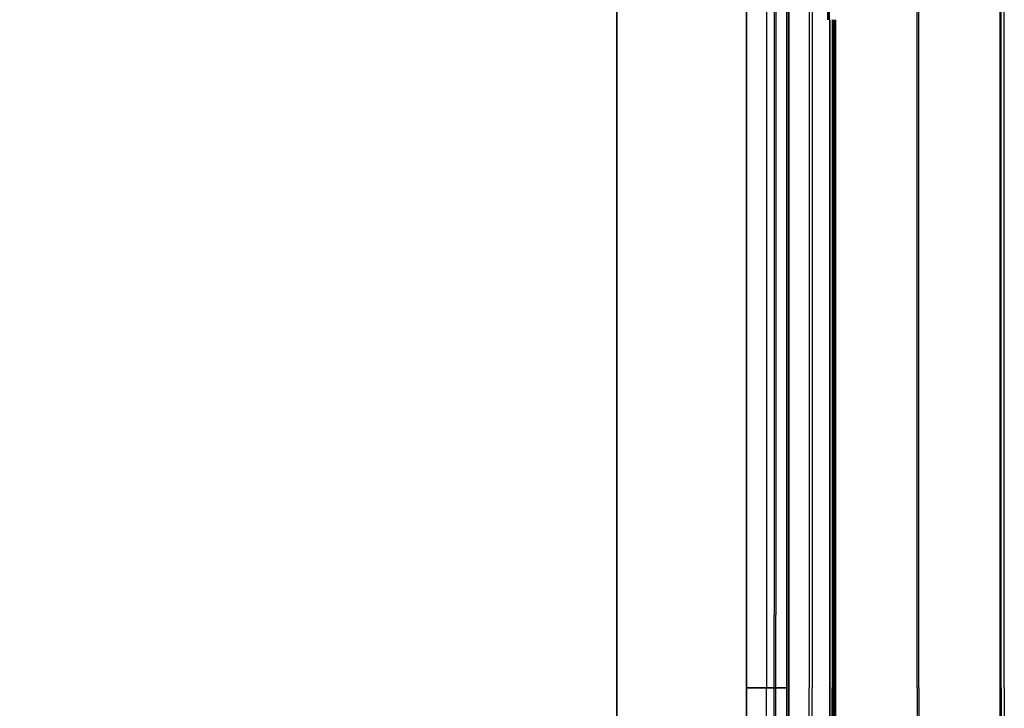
# Model space of a CAD drawing. Header units: millimetres. Extents: x -1690 to 192, y -898 to 54.
# Tile 209 of 256: x -279 to 181, y -432 to -111. Entities that reach past the tile are written whole.
import ezdxf

# ---------------------------------------------------------------- set-up
doc = ezdxf.new("R2010")
doc.units = ezdxf.units.MM
doc.header["$MEASUREMENT"] = 0
doc.layers.add('OVIDIO 186x93x72h', color=7, linetype='Continuous')

msp = doc.modelspace()

# ---------------------------------------------------------------- linework, layer by layer
at = {"layer": 'OVIDIO 186x93x72h', "extrusion": (1, 0, 0)}
for points in [[(-422.09, 717.37), (27.59, 717.37)], [(27.59, 717.37), (-422.09, 717.37)], [(-422.09, 715.08), (27.21, 715.08)], [(27.21, 715.08), (-422.09, 715.08)], [(-110.51, 679.61), (-47.26, 679.61)], [(-47.26, 679.61), (-110.51, 679.61)], [(-58.76, 715.96), (-422.09, 715.96)], [(-422.09, 715.96), (-58.76, 715.96)], [(-422.09, 715.87), (-422.09, 717.37)], [(-422.09, 717.37), (-422.09, 715.87)], [(-422.09, 715.96), (-785.42, 715.96)], [(-785.42, 715.96), (-422.09, 715.96)], [(-871.77, 717.37), (-422.09, 717.37)], [(-422.09, 717.37), (-871.77, 717.37)], [(-871.39, 715.08), (-422.09, 715.08)], [(-422.09, 715.08), (-871.39, 715.08)]]:
    msp.add_lwpolyline(points, dxfattribs=at)
at = {"layer": 'OVIDIO 186x93x72h'}
for points in [[(178.77, 27.59), (178.77, -422.09)], [(178.77, -422.09), (178.77, 27.59)], [(179.26, -422.09), (179.26, 27.59)], [(180.72, -422.09), (180.72, 27.59)], [(140.17, -422.09), (140.17, -45.07)], [(140.84, -422.09), (140.84, -45.07)], [(89.79, -48.19), (89.79, -422.09)], [(91.13, -48.19), (91.13, -422.09)], [(98.43, -47.26), (98.43, -110.51)], [(98.43, -110.51), (98.43, -47.26)], [(99.1, -47.26), (99.1, -110.51)], [(73.43, -54.65), (73.43, -388.07)], [(74.15, -54.65), (74.15, -388.07)], [(80.25, -58.76), (80.25, -422.09)], [(80.25, -422.09), (80.25, -58.76)], [(79.31, -422.09), (79.31, -60.16)], [(79.31, -422.09), (79.31, -60.16)], [(79.31, -60.16), (79.31, -422.09)], [(79.31, -60.16), (79.31, -422.09)], [(69.87, -69.52), (69.87, -422.09)], [(69.87, -69.52), (69.87, -422.09)], [(60.43, -422.09), (60.43, -83.93)], [(60.43, -83.93), (60.43, -422.09)], [(60.43, -83.93), (60.43, -422.09)], [(60.43, -83.93), (60.43, -422.09)], [(60.43, -422.09), (60.43, -83.93)], [(99.32, -110.51), (99.32, -422.09)], [(99.32, -422.09), (99.32, -110.51)], [(100.48, -110.51), (100.48, -422.09)], [(100.67, -422.09), (100.67, -110.51)], [(100.67, -110.51), (100.67, -422.09)], [(100.95, -110.51), (100.95, -422.09)], [(101.34, -422.09), (101.34, -110.51)], [(101.34, -110.51), (101.34, -422.09)], [(102.01, -110.51), (102.01, -422.09)], [(102.01, -422.09), (102.01, -110.51)], [(73.43, -721.5), (73.43, -388.07)], [(74.15, -721.5), (74.15, -388.07)], [(60.43, -422.09), (79.31, -422.09)], [(79.31, -422.09), (60.43, -422.09)], [(60.43, -760.25), (60.43, -422.09)], [(60.43, -422.09), (79.31, -422.09)], [(60.43, -422.09), (60.43, -760.25)], [(60.43, -760.25), (60.43, -422.09)], [(60.43, -760.25), (60.43, -422.09)], [(79.31, -422.09), (60.43, -422.09)], [(60.43, -422.09), (60.43, -760.25)], [(69.87, -774.66), (69.87, -422.09)], [(69.87, -774.66), (69.87, -422.09)], [(79.31, -422.09), (79.31, -784.02)], [(79.31, -422.09), (79.31, -784.02)], [(79.31, -784.02), (79.31, -422.09)], [(79.31, -784.02), (79.31, -422.09)], [(80.25, -785.42), (80.25, -422.09)], [(80.25, -422.09), (80.25, -785.42)], [(89.79, -795.99), (89.79, -422.09)], [(91.13, -795.99), (91.13, -422.09)], [(99.32, -733.67), (99.32, -422.09)], [(99.32, -422.09), (99.32, -733.67)], [(100.48, -733.67), (100.48, -422.09)], [(100.67, -422.09), (100.67, -733.67)], [(100.67, -733.67), (100.67, -422.09)], [(100.95, -733.67), (100.95, -422.09)], [(101.34, -422.09), (101.34, -733.67)], [(101.34, -733.67), (101.34, -422.09)], [(102.01, -422.09), (102.01, -733.67)], [(102.01, -733.67), (102.01, -422.09)], [(140.17, -422.09), (140.17, -799.12)], [(140.84, -422.09), (140.84, -799.12)], [(178.77, -422.09), (178.77, -871.77)], [(178.77, -871.77), (178.77, -422.09)], [(179.26, -422.09), (179.26, -871.77)], [(180.72, -422.09), (180.72, -871.77)]]:
    msp.add_lwpolyline(points, dxfattribs=at)
at = {"layer": 'OVIDIO 186x93x72h', "extrusion": (-0.108979, -0.202852, 0.973126)}
for points in [[(145.39, 110.08), (145.39, 270.73)], [(145.39, 270.73), (145.39, 110.08)]]:
    msp.add_lwpolyline(points, dxfattribs=at)
at = {"layer": 'OVIDIO 186x93x72h', "extrusion": (1, -9.4522e-07, 0)}
for points in [[(27.21, 716.43), (-422.09, 716.43)], [(-422.09, 716.43), (27.21, 716.43)]]:
    msp.add_lwpolyline(points, dxfattribs=at)
at = {"layer": 'OVIDIO 186x93x72h', "extrusion": (0, 1, 0)}
for points in [[(-98.43, 678.94), (-99.32, 677.15)], [(-99.77, 679.61), (-98.43, 678.94)], [(-99.32, 677.15), (-98.43, 678.94)], [(-98.43, 678.94), (-99.77, 679.61)], [(-98.88, 678.04), (-100.22, 678.72)], [(-99.1, 679.27), (-99.99, 677.49)], [(-99.32, 677.15), (-99.34, 677.11), (-99.37, 677.07), (-99.39, 677.03), (-99.41, 676.99), (-99.44, 676.95), (-99.46, 676.92), (-99.49, 676.88), (-99.52, 676.84), (-99.55, 676.8), (-99.58, 676.76), (-99.61, 676.73), (-99.64, 676.69), (-99.67, 676.66), (-99.71, 676.62), (-99.74, 676.59), (-99.78, 676.55), (-99.82, 676.52), (-99.85, 676.49), (-99.89, 676.46), (-99.93, 676.43), (-99.98, 676.4), (-100.02, 676.37), (-100.06, 676.34), (-100.1, 676.32), (-100.15, 676.29), (-100.19, 676.27), (-100.24, 676.24), (-100.29, 676.22), (-100.33, 676.2), (-100.38, 676.18), (-100.43, 676.16), (-100.48, 676.15), (-100.53, 676.13), (-100.58, 676.12), (-100.63, 676.1), (-100.68, 676.09), (-100.73, 676.08), (-100.78, 676.07), (-100.83, 676.06), (-100.88, 676.06), (-100.93, 676.05), (-100.98, 676.05), (-101.03, 676.05), (-101.09, 676.04), (-101.14, 676.04), (-101.19, 676.05), (-101.24, 676.05), (-101.29, 676.05), (-101.34, 676.06), (-101.38, 676.06), (-101.43, 676.07), (-101.48, 676.08), (-101.53, 676.09), (-101.57, 676.1), (-101.62, 676.11), (-101.67, 676.12), (-101.71, 676.14), (-101.76, 676.15), (-101.8, 676.17), (-101.84, 676.18), (-101.88, 676.2), (-101.93, 676.22), (-101.97, 676.24), (-102.01, 676.26)], [(-100.67, 677.82), (-99.32, 677.15)], [(-102.01, 676.26), (-101.97, 676.24), (-101.93, 676.22), (-101.88, 676.2), (-101.84, 676.18), (-101.8, 676.17), (-101.76, 676.15), (-101.71, 676.14), (-101.67, 676.12), (-101.62, 676.11), (-101.57, 676.1), (-101.53, 676.09), (-101.48, 676.08), (-101.43, 676.07), (-101.38, 676.06), (-101.34, 676.06), (-101.29, 676.05), (-101.24, 676.05), (-101.19, 676.05), (-101.14, 676.04), (-101.09, 676.04), (-101.03, 676.05), (-100.98, 676.05), (-100.93, 676.05), (-100.88, 676.06), (-100.83, 676.06), (-100.78, 676.07), (-100.73, 676.08), (-100.68, 676.09), (-100.63, 676.1), (-100.58, 676.12), (-100.53, 676.13), (-100.48, 676.15), (-100.43, 676.16), (-100.38, 676.18), (-100.33, 676.2), (-100.29, 676.22), (-100.24, 676.24), (-100.19, 676.27), (-100.15, 676.29), (-100.1, 676.32), (-100.06, 676.34), (-100.02, 676.37), (-99.98, 676.4), (-99.93, 676.43), (-99.89, 676.46), (-99.85, 676.49), (-99.82, 676.52), (-99.78, 676.55), (-99.74, 676.59), (-99.71, 676.62), (-99.67, 676.66), (-99.64, 676.69), (-99.61, 676.73), (-99.58, 676.76), (-99.55, 676.8), (-99.52, 676.84), (-99.49, 676.88), (-99.46, 676.92), (-99.44, 676.95), (-99.41, 676.99), (-99.39, 677.03), (-99.37, 677.07), (-99.34, 677.11), (-99.32, 677.15)], [(-99.32, 677.15), (-100.67, 677.82)], [(-100.67, 677.82), (-99.77, 679.61)], [(-99.77, 679.61), (-100.67, 677.82)], [(-100.01, 676.38), (-101.56, 677.15)], [(-100.22, 677.6), (-100.99, 676.05)], [(-101.34, 677.6), (-101.33, 677.59), (-101.32, 677.59), (-101.31, 677.58), (-101.3, 677.58), (-101.28, 677.57), (-101.27, 677.57), (-101.26, 677.57), (-101.25, 677.56), (-101.24, 677.56), (-101.23, 677.56), (-101.22, 677.56), (-101.2, 677.55), (-101.19, 677.55), (-101.18, 677.55), (-101.17, 677.55), (-101.16, 677.55), (-101.14, 677.55), (-101.13, 677.54), (-101.12, 677.54), (-101.11, 677.54), (-101.09, 677.54), (-101.08, 677.55), (-101.07, 677.55), (-101.06, 677.55), (-101.04, 677.55), (-101.03, 677.55), (-101.02, 677.55), (-101, 677.56), (-100.99, 677.56), (-100.98, 677.56), (-100.97, 677.57), (-100.95, 677.57), (-100.94, 677.57), (-100.93, 677.58), (-100.92, 677.58), (-100.91, 677.59), (-100.89, 677.59), (-100.88, 677.6), (-100.87, 677.61), (-100.86, 677.61), (-100.85, 677.62), (-100.84, 677.63), (-100.83, 677.63), (-100.82, 677.64), (-100.81, 677.65), (-100.8, 677.66), (-100.79, 677.66), (-100.78, 677.67), (-100.77, 677.68), (-100.76, 677.69), (-100.75, 677.7), (-100.74, 677.71), (-100.74, 677.72), (-100.73, 677.72), (-100.72, 677.73), (-100.71, 677.74), (-100.71, 677.75), (-100.7, 677.76), (-100.69, 677.77), (-100.69, 677.78), (-100.68, 677.79), (-100.68, 677.8), (-100.67, 677.81), (-100.67, 677.82)], [(-100.67, 677.82), (-100.67, 677.81), (-100.68, 677.8), (-100.68, 677.79), (-100.69, 677.78), (-100.69, 677.77), (-100.7, 677.76), (-100.71, 677.75), (-100.71, 677.74), (-100.72, 677.73), (-100.73, 677.72), (-100.74, 677.72), (-100.74, 677.71), (-100.75, 677.7), (-100.76, 677.69), (-100.77, 677.68), (-100.78, 677.67), (-100.79, 677.66), (-100.8, 677.66), (-100.81, 677.65), (-100.82, 677.64), (-100.83, 677.63), (-100.84, 677.63), (-100.85, 677.62), (-100.86, 677.61), (-100.87, 677.61), (-100.88, 677.6), (-100.89, 677.59), (-100.91, 677.59), (-100.92, 677.58), (-100.93, 677.58), (-100.94, 677.57), (-100.95, 677.57), (-100.97, 677.57), (-100.98, 677.56), (-100.99, 677.56), (-101, 677.56), (-101.02, 677.55), (-101.03, 677.55), (-101.04, 677.55), (-101.06, 677.55), (-101.07, 677.55), (-101.08, 677.55), (-101.09, 677.54), (-101.11, 677.54), (-101.12, 677.54), (-101.13, 677.54), (-101.14, 677.55), (-101.16, 677.55), (-101.17, 677.55), (-101.18, 677.55), (-101.19, 677.55), (-101.2, 677.55), (-101.22, 677.56), (-101.23, 677.56), (-101.24, 677.56), (-101.25, 677.56), (-101.26, 677.57), (-101.27, 677.57), (-101.28, 677.57), (-101.3, 677.58), (-101.31, 677.58), (-101.32, 677.59), (-101.33, 677.59), (-101.34, 677.6)], [(-105.01, 679.43), (-101.34, 677.6)], [(-101.34, 677.6), (-102.01, 676.26)], [(-101.34, 677.6), (-105.01, 679.43)], [(-102.01, 676.26), (-101.34, 677.6)], [(-101.67, 676.93), (-105.34, 678.76)], [(-102.01, 676.26), (-105.68, 678.09)], [(-105.68, 678.09), (-102.01, 676.26)], [(-103.84, 677.17), (-103.17, 678.51)], [(-105.01, 679.43), (-105.68, 678.09)], [(-105.68, 678.09), (-105.01, 679.43)], [(-178.77, 718.87), (749.11, 718.87)], [(749.11, 717.37), (-178.77, 717.37)], [(749.11, 718.87), (-178.77, 718.87)], [(-178.77, 717.37), (749.11, 717.37)], [(-80.25, 715.29), (-80.24, 715.32), (-80.22, 715.35), (-80.2, 715.38), (-80.18, 715.41), (-80.16, 715.44), (-80.14, 715.47), (-80.12, 715.5), (-80.09, 715.53), (-80.07, 715.55), (-80.05, 715.57), (-80.04, 715.58), (-80.03, 715.59), (-80.01, 715.61), (-80, 715.62), (-79.99, 715.63), (-79.97, 715.64), (-79.96, 715.65), (-79.94, 715.66), (-79.93, 715.68), (-79.91, 715.69), (-79.9, 715.7), (-79.88, 715.71), (-79.87, 715.72), (-79.85, 715.73), (-79.83, 715.74), (-79.82, 715.74), (-79.8, 715.75), (-79.78, 715.76), (-79.77, 715.77), (-79.75, 715.78), (-79.73, 715.79), (-79.72, 715.79), (-79.7, 715.8), (-79.68, 715.81), (-79.66, 715.81), (-79.65, 715.82), (-79.63, 715.82), (-79.59, 715.84), (-79.56, 715.84), (-79.52, 715.85), (-79.49, 715.86), (-79.45, 715.86), (-79.42, 715.87), (-79.38, 715.87), (-79.35, 715.87), (-79.31, 715.87)], [(-79.31, 717.37), (-79.4, 717.37), (-79.48, 717.37), (-79.57, 717.36), (-79.65, 717.35), (-79.74, 717.34), (-79.82, 717.32), (-79.91, 717.3), (-80, 717.28), (-80.08, 717.25), (-80.12, 717.24), (-80.17, 717.23), (-80.21, 717.21), (-80.25, 717.19), (-80.29, 717.18), (-80.33, 717.16), (-80.37, 717.14), (-80.42, 717.12), (-80.46, 717.1), (-80.5, 717.08), (-80.54, 717.06), (-80.58, 717.04), (-80.61, 717.02), (-80.65, 716.99), (-80.69, 716.97), (-80.73, 716.94), (-80.77, 716.92), (-80.8, 716.89), (-80.84, 716.87), (-80.88, 716.84), (-80.91, 716.81), (-80.95, 716.78), (-80.98, 716.75), (-81.01, 716.72), (-81.05, 716.69), (-81.08, 716.66), (-81.11, 716.63), (-81.14, 716.6), (-81.2, 716.53), (-81.26, 716.47), (-81.32, 716.4), (-81.37, 716.33), (-81.42, 716.26), (-81.47, 716.19), (-81.51, 716.11), (-81.55, 716.04), (-81.59, 715.96)], [(-81.59, 715.96), (-81.55, 716.04), (-81.51, 716.11), (-81.47, 716.19), (-81.42, 716.26), (-81.37, 716.33), (-81.32, 716.4), (-81.26, 716.47), (-81.2, 716.53), (-81.14, 716.6), (-81.11, 716.63), (-81.08, 716.66), (-81.05, 716.69), (-81.01, 716.72), (-80.98, 716.75), (-80.95, 716.78), (-80.91, 716.81), (-80.88, 716.84), (-80.84, 716.87), (-80.8, 716.89), (-80.77, 716.92), (-80.73, 716.94), (-80.69, 716.97), (-80.65, 716.99), (-80.61, 717.02), (-80.58, 717.04), (-80.54, 717.06), (-80.5, 717.08), (-80.46, 717.1), (-80.42, 717.12), (-80.37, 717.14), (-80.33, 717.16), (-80.29, 717.18), (-80.25, 717.19), (-80.21, 717.21), (-80.17, 717.23), (-80.12, 717.24), (-80.08, 717.25), (-80, 717.28), (-79.91, 717.3), (-79.82, 717.32), (-79.74, 717.34), (-79.65, 717.35), (-79.57, 717.36), (-79.48, 717.37), (-79.4, 717.37), (-79.31, 717.37)], [(-79.31, 715.87), (-79.35, 715.87), (-79.38, 715.87), (-79.42, 715.87), (-79.45, 715.86), (-79.49, 715.86), (-79.52, 715.85), (-79.56, 715.84), (-79.59, 715.84), (-79.63, 715.82), (-79.65, 715.82), (-79.66, 715.81), (-79.68, 715.81), (-79.7, 715.8), (-79.72, 715.79), (-79.73, 715.79), (-79.75, 715.78), (-79.77, 715.77), (-79.78, 715.76), (-79.8, 715.75), (-79.82, 715.74), (-79.83, 715.74), (-79.85, 715.73), (-79.87, 715.72), (-79.88, 715.71), (-79.9, 715.7), (-79.91, 715.69), (-79.93, 715.68), (-79.94, 715.66), (-79.96, 715.65), (-79.97, 715.64), (-79.99, 715.63), (-80, 715.62), (-80.01, 715.61), (-80.03, 715.59), (-80.04, 715.58), (-80.05, 715.57), (-80.07, 715.55), (-80.09, 715.53), (-80.12, 715.5), (-80.14, 715.47), (-80.16, 715.44), (-80.18, 715.41), (-80.2, 715.38), (-80.22, 715.35), (-80.24, 715.32), (-80.25, 715.29)], [(-99.32, 677.15), (-80.25, 715.29)], [(-80.25, 715.29), (-99.32, 677.15)], [(-81.59, 715.96), (-100.67, 677.82)], [(-100.67, 677.82), (-81.59, 715.96)], [(-102.01, 676.26), (-101.97, 676.24), (-101.93, 676.22), (-101.88, 676.2), (-101.84, 676.18), (-101.8, 676.17), (-101.76, 676.15), (-101.71, 676.14), (-101.67, 676.12), (-101.62, 676.11), (-101.57, 676.1), (-101.53, 676.09), (-101.48, 676.08), (-101.43, 676.07), (-101.38, 676.06), (-101.34, 676.06), (-101.29, 676.05), (-101.24, 676.05), (-101.19, 676.05), (-101.14, 676.04), (-101.09, 676.04), (-101.03, 676.05), (-100.98, 676.05), (-100.93, 676.05), (-100.88, 676.06), (-100.83, 676.06), (-100.78, 676.07), (-100.73, 676.08), (-100.68, 676.09), (-100.63, 676.1), (-100.58, 676.12), (-100.53, 676.13), (-100.48, 676.15), (-100.43, 676.16), (-100.38, 676.18), (-100.33, 676.2), (-100.29, 676.22), (-100.24, 676.24), (-100.19, 676.27), (-100.15, 676.29), (-100.1, 676.32), (-100.06, 676.34), (-100.02, 676.37), (-99.98, 676.4), (-99.93, 676.43), (-99.89, 676.46), (-99.85, 676.49), (-99.82, 676.52), (-99.78, 676.55), (-99.74, 676.59), (-99.71, 676.62), (-99.67, 676.66), (-99.64, 676.69), (-99.61, 676.73), (-99.58, 676.76), (-99.55, 676.8), (-99.52, 676.84), (-99.49, 676.88), (-99.46, 676.92), (-99.44, 676.95), (-99.41, 676.99), (-99.39, 677.03), (-99.37, 677.07), (-99.34, 677.11), (-99.32, 677.15)], [(-99.32, 677.15), (-99.34, 677.11), (-99.37, 677.07), (-99.39, 677.03), (-99.41, 676.99), (-99.44, 676.95), (-99.46, 676.92), (-99.49, 676.88), (-99.52, 676.84), (-99.55, 676.8), (-99.58, 676.76), (-99.61, 676.73), (-99.64, 676.69), (-99.67, 676.66), (-99.71, 676.62), (-99.74, 676.59), (-99.78, 676.55), (-99.82, 676.52), (-99.85, 676.49), (-99.89, 676.46), (-99.93, 676.43), (-99.98, 676.4), (-100.02, 676.37), (-100.06, 676.34), (-100.1, 676.32), (-100.15, 676.29), (-100.19, 676.27), (-100.24, 676.24), (-100.29, 676.22), (-100.33, 676.2), (-100.38, 676.18), (-100.43, 676.16), (-100.48, 676.15), (-100.53, 676.13), (-100.58, 676.12), (-100.63, 676.1), (-100.68, 676.09), (-100.73, 676.08), (-100.78, 676.07), (-100.83, 676.06), (-100.88, 676.06), (-100.93, 676.05), (-100.98, 676.05), (-101.03, 676.05), (-101.09, 676.04), (-101.14, 676.04), (-101.19, 676.05), (-101.24, 676.05), (-101.29, 676.05), (-101.34, 676.06), (-101.38, 676.06), (-101.43, 676.07), (-101.48, 676.08), (-101.53, 676.09), (-101.57, 676.1), (-101.62, 676.11), (-101.67, 676.12), (-101.71, 676.14), (-101.76, 676.15), (-101.8, 676.17), (-101.84, 676.18), (-101.88, 676.2), (-101.93, 676.22), (-101.97, 676.24), (-102.01, 676.26)], [(-100.67, 677.82), (-100.67, 677.81), (-100.68, 677.8), (-100.68, 677.79), (-100.69, 677.78), (-100.69, 677.77), (-100.7, 677.76), (-100.71, 677.75), (-100.71, 677.74), (-100.72, 677.73), (-100.73, 677.72), (-100.74, 677.72), (-100.74, 677.71), (-100.75, 677.7), (-100.76, 677.69), (-100.77, 677.68), (-100.78, 677.67), (-100.79, 677.66), (-100.8, 677.66), (-100.81, 677.65), (-100.82, 677.64), (-100.83, 677.63), (-100.84, 677.63), (-100.85, 677.62), (-100.86, 677.61), (-100.87, 677.61), (-100.88, 677.6), (-100.89, 677.59), (-100.91, 677.59), (-100.92, 677.58), (-100.93, 677.58), (-100.94, 677.57), (-100.95, 677.57), (-100.97, 677.57), (-100.98, 677.56), (-100.99, 677.56), (-101, 677.56), (-101.02, 677.55), (-101.03, 677.55), (-101.04, 677.55), (-101.06, 677.55), (-101.07, 677.55), (-101.08, 677.55), (-101.09, 677.54), (-101.11, 677.54), (-101.12, 677.54), (-101.13, 677.54), (-101.14, 677.55), (-101.16, 677.55), (-101.17, 677.55), (-101.18, 677.55), (-101.19, 677.55), (-101.2, 677.55), (-101.22, 677.56), (-101.23, 677.56), (-101.24, 677.56), (-101.25, 677.56), (-101.26, 677.57), (-101.27, 677.57), (-101.28, 677.57), (-101.3, 677.58), (-101.31, 677.58), (-101.32, 677.59), (-101.33, 677.59), (-101.34, 677.6)], [(-101.34, 677.6), (-101.33, 677.59), (-101.32, 677.59), (-101.31, 677.58), (-101.3, 677.58), (-101.28, 677.57), (-101.27, 677.57), (-101.26, 677.57), (-101.25, 677.56), (-101.24, 677.56), (-101.23, 677.56), (-101.22, 677.56), (-101.2, 677.55), (-101.19, 677.55), (-101.18, 677.55), (-101.17, 677.55), (-101.16, 677.55), (-101.14, 677.55), (-101.13, 677.54), (-101.12, 677.54), (-101.11, 677.54), (-101.09, 677.54), (-101.08, 677.55), (-101.07, 677.55), (-101.06, 677.55), (-101.04, 677.55), (-101.03, 677.55), (-101.02, 677.55), (-101, 677.56), (-100.99, 677.56), (-100.98, 677.56), (-100.97, 677.57), (-100.95, 677.57), (-100.94, 677.57), (-100.93, 677.58), (-100.92, 677.58), (-100.91, 677.59), (-100.89, 677.59), (-100.88, 677.6), (-100.87, 677.61), (-100.86, 677.61), (-100.85, 677.62), (-100.84, 677.63), (-100.83, 677.63), (-100.82, 677.64), (-100.81, 677.65), (-100.8, 677.66), (-100.79, 677.66), (-100.78, 677.67), (-100.77, 677.68), (-100.76, 677.69), (-100.75, 677.7), (-100.74, 677.71), (-100.74, 677.72), (-100.73, 677.72), (-100.72, 677.73), (-100.71, 677.74), (-100.71, 677.75), (-100.7, 677.76), (-100.69, 677.77), (-100.69, 677.78), (-100.68, 677.79), (-100.68, 677.8), (-100.67, 677.81), (-100.67, 677.82)], [(-101.34, 677.6), (-178.99, 716.43)], [(-178.99, 716.43), (-101.34, 677.6)], [(-179.67, 715.08), (-102.01, 676.26)], [(-102.01, 676.26), (-179.67, 715.08)], [(-178.99, 716.43), (-179, 716.43), (-179.01, 716.44), (-179.02, 716.44), (-179.03, 716.45), (-179.04, 716.45), (-179.05, 716.46), (-179.05, 716.46), (-179.06, 716.47), (-179.07, 716.47), (-179.08, 716.48), (-179.09, 716.49), (-179.09, 716.49), (-179.1, 716.5), (-179.11, 716.51), (-179.12, 716.51), (-179.13, 716.52), (-179.13, 716.53), (-179.14, 716.54), (-179.15, 716.55), (-179.15, 716.55), (-179.16, 716.56), (-179.17, 716.57), (-179.17, 716.58), (-179.18, 716.59), (-179.19, 716.6), (-179.19, 716.61), (-179.2, 716.61), (-179.2, 716.62), (-179.21, 716.63), (-179.21, 716.64), (-179.22, 716.65), (-179.22, 716.66), (-179.23, 716.67), (-179.23, 716.68), (-179.24, 716.69), (-179.24, 716.7), (-179.24, 716.71), (-179.25, 716.72), (-179.25, 716.73), (-179.25, 716.74), (-179.26, 716.75), (-179.26, 716.76), (-179.26, 716.77), (-179.26, 716.79), (-179.26, 716.8), (-179.27, 716.81), (-179.27, 716.82), (-179.27, 716.83), (-179.27, 716.84), (-179.27, 716.85), (-179.27, 716.86), (-179.27, 716.87), (-179.27, 716.88), (-179.27, 716.89), (-179.27, 716.9), (-179.27, 716.91), (-179.27, 716.92), (-179.27, 716.93), (-179.27, 716.94), (-179.26, 716.95), (-179.26, 716.96), (-179.26, 716.97), (-179.26, 716.98), (-179.26, 716.99), (-179.25, 717), (-179.25, 717.01), (-179.25, 717.02), (-179.25, 717.03), (-179.24, 717.04), (-179.24, 717.05), (-179.24, 717.05), (-179.23, 717.06), (-179.23, 717.07), (-179.22, 717.08), (-179.22, 717.09), (-179.22, 717.1), (-179.21, 717.11), (-179.21, 717.12), (-179.2, 717.13), (-179.2, 717.14), (-179.19, 717.15), (-179.18, 717.16), (-179.18, 717.16), (-179.17, 717.17), (-179.16, 717.18), (-179.16, 717.19), (-179.15, 717.2), (-179.14, 717.21), (-179.14, 717.21), (-179.13, 717.22), (-179.12, 717.23), (-179.11, 717.24), (-179.11, 717.24), (-179.1, 717.25), (-179.09, 717.26), (-179.08, 717.27), (-179.07, 717.27), (-179.06, 717.28), (-179.05, 717.29), (-179.05, 717.29), (-179.04, 717.3), (-179.03, 717.3), (-179.02, 717.31), (-179.01, 717.31), (-179, 717.32), (-178.99, 717.32), (-178.98, 717.33), (-178.97, 717.33), (-178.96, 717.34), (-178.95, 717.34), (-178.94, 717.34), (-178.93, 717.35), (-178.92, 717.35), (-178.91, 717.35), (-178.9, 717.36), (-178.89, 717.36), (-178.88, 717.36), (-178.87, 717.36), (-178.86, 717.37), (-178.85, 717.37), (-178.84, 717.37), (-178.83, 717.37), (-178.82, 717.37), (-178.81, 717.37), (-178.8, 717.37), (-178.79, 717.37), (-178.78, 717.37), (-178.77, 717.37)], [(-178.77, 718.87), (-178.81, 718.87), (-178.85, 718.87), (-178.89, 718.87), (-178.93, 718.87), (-178.97, 718.86), (-179.01, 718.86), (-179.05, 718.85), (-179.09, 718.85), (-179.13, 718.84), (-179.17, 718.83), (-179.21, 718.83), (-179.25, 718.82), (-179.29, 718.81), (-179.33, 718.79), (-179.37, 718.78), (-179.41, 718.77), (-179.45, 718.75), (-179.49, 718.74), (-179.53, 718.72), (-179.57, 718.71), (-179.61, 718.69), (-179.65, 718.67), (-179.68, 718.65), (-179.72, 718.63), (-179.76, 718.61), (-179.8, 718.59), (-179.83, 718.57), (-179.87, 718.54), (-179.91, 718.52), (-179.94, 718.49), (-179.98, 718.47), (-180.01, 718.44), (-180.05, 718.41), (-180.08, 718.39), (-180.11, 718.36), (-180.14, 718.33), (-180.17, 718.3), (-180.21, 718.27), (-180.24, 718.24), (-180.26, 718.2), (-180.29, 718.17), (-180.32, 718.14), (-180.35, 718.11), (-180.37, 718.07), (-180.4, 718.04), (-180.42, 718), (-180.45, 717.97), (-180.47, 717.93), (-180.49, 717.89), (-180.51, 717.86), (-180.53, 717.82), (-180.55, 717.79), (-180.57, 717.75), (-180.59, 717.71), (-180.6, 717.67), (-180.62, 717.64), (-180.64, 717.6), (-180.65, 717.56), (-180.66, 717.52), (-180.68, 717.48), (-180.69, 717.45), (-180.7, 717.41), (-180.71, 717.37), (-180.72, 717.33), (-180.73, 717.3), (-180.73, 717.26), (-180.74, 717.22), (-180.75, 717.18), (-180.75, 717.14), (-180.76, 717.1), (-180.76, 717.06), (-180.77, 717.02), (-180.77, 716.98), (-180.77, 716.94), (-180.77, 716.9), (-180.77, 716.85), (-180.77, 716.81), (-180.77, 716.77), (-180.77, 716.73), (-180.76, 716.69), (-180.76, 716.65), (-180.75, 716.6), (-180.75, 716.56), (-180.74, 716.52), (-180.73, 716.48), (-180.72, 716.43), (-180.71, 716.39), (-180.7, 716.35), (-180.69, 716.31), (-180.68, 716.27), (-180.66, 716.23), (-180.65, 716.19), (-180.63, 716.15), (-180.62, 716.11), (-180.6, 716.07), (-180.58, 716.03), (-180.56, 715.99), (-180.54, 715.95), (-180.52, 715.91), (-180.5, 715.87), (-180.48, 715.83), (-180.46, 715.8), (-180.43, 715.76), (-180.41, 715.73), (-180.38, 715.69), (-180.36, 715.66), (-180.33, 715.62), (-180.3, 715.59), (-180.28, 715.56), (-180.25, 715.53), (-180.22, 715.49), (-180.19, 715.46), (-180.16, 715.43), (-180.13, 715.41), (-180.1, 715.38), (-180.07, 715.35), (-180.04, 715.32), (-180, 715.3), (-179.97, 715.27), (-179.94, 715.25), (-179.9, 715.23), (-179.87, 715.2), (-179.84, 715.18), (-179.8, 715.16), (-179.77, 715.14), (-179.73, 715.12), (-179.7, 715.1), (-179.67, 715.08)], [(-178.77, 717.37), (-178.78, 717.37), (-178.79, 717.37), (-178.8, 717.37), (-178.81, 717.37), (-178.82, 717.37), (-178.83, 717.37), (-178.84, 717.37), (-178.85, 717.37), (-178.86, 717.37), (-178.87, 717.36), (-178.88, 717.36), (-178.89, 717.36), (-178.9, 717.36), (-178.91, 717.35), (-178.92, 717.35), (-178.93, 717.35), (-178.94, 717.34), (-178.95, 717.34), (-178.96, 717.34), (-178.97, 717.33), (-178.98, 717.33), (-178.99, 717.32), (-179, 717.32), (-179.01, 717.31), (-179.02, 717.31), (-179.03, 717.3), (-179.04, 717.3), (-179.05, 717.29), (-179.05, 717.29), (-179.06, 717.28), (-179.07, 717.27), (-179.08, 717.27), (-179.09, 717.26), (-179.1, 717.25), (-179.11, 717.24), (-179.11, 717.24), (-179.12, 717.23), (-179.13, 717.22), (-179.14, 717.21), (-179.14, 717.21), (-179.15, 717.2), (-179.16, 717.19), (-179.16, 717.18), (-179.17, 717.17), (-179.18, 717.16), (-179.18, 717.16), (-179.19, 717.15), (-179.2, 717.14), (-179.2, 717.13), (-179.21, 717.12), (-179.21, 717.11), (-179.22, 717.1), (-179.22, 717.09), (-179.22, 717.08), (-179.23, 717.07), (-179.23, 717.06), (-179.24, 717.05), (-179.24, 717.05), (-179.24, 717.04), (-179.25, 717.03), (-179.25, 717.02), (-179.25, 717.01), (-179.25, 717), (-179.26, 716.99), (-179.26, 716.98), (-179.26, 716.97), (-179.26, 716.96), (-179.26, 716.95), (-179.27, 716.94), (-179.27, 716.93), (-179.27, 716.92), (-179.27, 716.91), (-179.27, 716.9), (-179.27, 716.89), (-179.27, 716.88), (-179.27, 716.87), (-179.27, 716.86), (-179.27, 716.85), (-179.27, 716.84), (-179.27, 716.83), (-179.27, 716.82), (-179.27, 716.81), (-179.26, 716.8), (-179.26, 716.79), (-179.26, 716.77), (-179.26, 716.76), (-179.26, 716.75), (-179.25, 716.74), (-179.25, 716.73), (-179.25, 716.72), (-179.24, 716.71), (-179.24, 716.7), (-179.24, 716.69), (-179.23, 716.68), (-179.23, 716.67), (-179.22, 716.66), (-179.22, 716.65), (-179.21, 716.64), (-179.21, 716.63), (-179.2, 716.62), (-179.2, 716.61), (-179.19, 716.61), (-179.19, 716.6), (-179.18, 716.59), (-179.17, 716.58), (-179.17, 716.57), (-179.16, 716.56), (-179.15, 716.55), (-179.15, 716.55), (-179.14, 716.54), (-179.13, 716.53), (-179.13, 716.52), (-179.12, 716.51), (-179.11, 716.51), (-179.1, 716.5), (-179.09, 716.49), (-179.09, 716.49), (-179.08, 716.48), (-179.07, 716.47), (-179.06, 716.47), (-179.05, 716.46), (-179.05, 716.46), (-179.04, 716.45), (-179.03, 716.45), (-179.02, 716.44), (-179.01, 716.44), (-179, 716.43), (-178.99, 716.43)], [(-179.67, 715.08), (-179.7, 715.1), (-179.73, 715.12), (-179.77, 715.14), (-179.8, 715.16), (-179.84, 715.18), (-179.87, 715.2), (-179.9, 715.23), (-179.94, 715.25), (-179.97, 715.27), (-180, 715.3), (-180.04, 715.32), (-180.07, 715.35), (-180.1, 715.38), (-180.13, 715.41), (-180.16, 715.43), (-180.19, 715.46), (-180.22, 715.49), (-180.25, 715.53), (-180.28, 715.56), (-180.3, 715.59), (-180.33, 715.62), (-180.36, 715.66), (-180.38, 715.69), (-180.41, 715.73), (-180.43, 715.76), (-180.46, 715.8), (-180.48, 715.83), (-180.5, 715.87), (-180.52, 715.91), (-180.54, 715.95), (-180.56, 715.99), (-180.58, 716.03), (-180.6, 716.07), (-180.62, 716.11), (-180.63, 716.15), (-180.65, 716.19), (-180.66, 716.23), (-180.68, 716.27), (-180.69, 716.31), (-180.7, 716.35), (-180.71, 716.39), (-180.72, 716.43), (-180.73, 716.48), (-180.74, 716.52), (-180.75, 716.56), (-180.75, 716.6), (-180.76, 716.65), (-180.76, 716.69), (-180.77, 716.73), (-180.77, 716.77), (-180.77, 716.81), (-180.77, 716.85), (-180.77, 716.9), (-180.77, 716.94), (-180.77, 716.98), (-180.77, 717.02), (-180.76, 717.06), (-180.76, 717.1), (-180.75, 717.14), (-180.75, 717.18), (-180.74, 717.22), (-180.73, 717.26), (-180.73, 717.3), (-180.72, 717.33), (-180.71, 717.37), (-180.7, 717.41), (-180.69, 717.45), (-180.68, 717.48), (-180.66, 717.52), (-180.65, 717.56), (-180.64, 717.6), (-180.62, 717.64), (-180.6, 717.67), (-180.59, 717.71), (-180.57, 717.75), (-180.55, 717.79), (-180.53, 717.82), (-180.51, 717.86), (-180.49, 717.89), (-180.47, 717.93), (-180.45, 717.97), (-180.42, 718), (-180.4, 718.04), (-180.37, 718.07), (-180.35, 718.11), (-180.32, 718.14), (-180.29, 718.17), (-180.26, 718.2), (-180.24, 718.24), (-180.21, 718.27), (-180.17, 718.3), (-180.14, 718.33), (-180.11, 718.36), (-180.08, 718.39), (-180.05, 718.41), (-180.01, 718.44), (-179.98, 718.47), (-179.94, 718.49), (-179.91, 718.52), (-179.87, 718.54), (-179.83, 718.57), (-179.8, 718.59), (-179.76, 718.61), (-179.72, 718.63), (-179.68, 718.65), (-179.65, 718.67), (-179.61, 718.69), (-179.57, 718.71), (-179.53, 718.72), (-179.49, 718.74), (-179.45, 718.75), (-179.41, 718.77), (-179.37, 718.78), (-179.33, 718.79), (-179.29, 718.81), (-179.25, 718.82), (-179.21, 718.83), (-179.17, 718.83), (-179.13, 718.84), (-179.09, 718.85), (-179.05, 718.85), (-179.01, 718.86), (-178.97, 718.86), (-178.93, 718.87), (-178.89, 718.87), (-178.85, 718.87), (-178.81, 718.87), (-178.77, 718.87)]]:
    msp.add_lwpolyline(points, dxfattribs=at)
at = {"layer": 'OVIDIO 186x93x72h', "extrusion": (1, 9.4522e-07, 0)}
for points in [[(-422.09, 716.43), (-871.39, 716.43)], [(-871.39, 716.43), (-422.09, 716.43)]]:
    msp.add_lwpolyline(points, dxfattribs=at)

doc.saveas('drawing.dxf')
